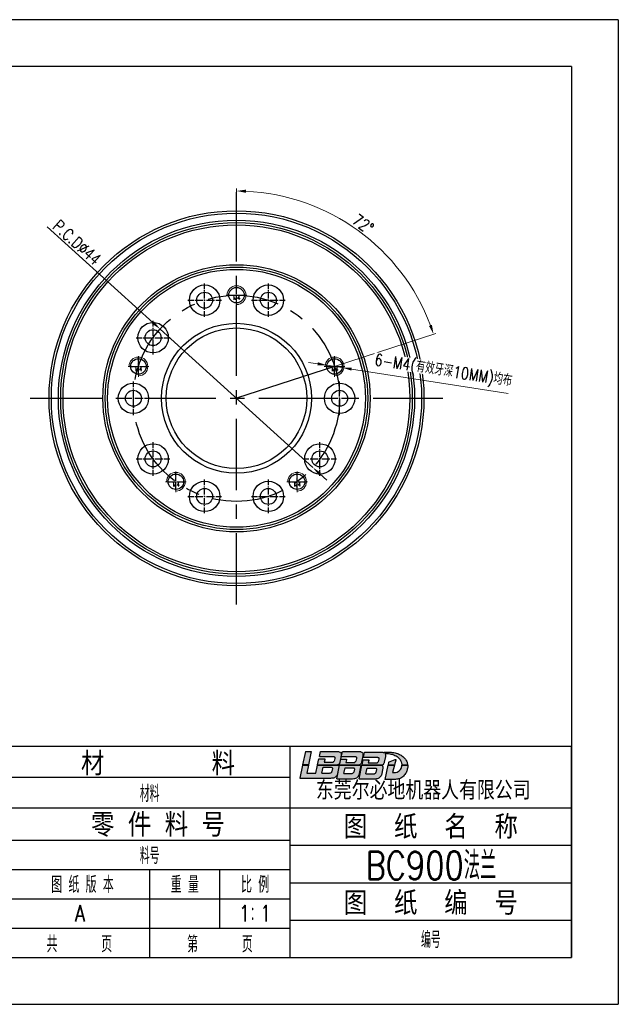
# Model space of a CAD drawing. Header units: millimetres. Extents: x 4513 to 4810, y 1507 to 1717.
# Tile 2 of 2: x 4682 to 4810, y 1507 to 1717. Entities that reach past the tile are written whole.
import ezdxf
from ezdxf.enums import TextEntityAlignment as Align

# ---------------------------------------------------------------- set-up
doc = ezdxf.new("R2010")
doc.units = ezdxf.units.MM
doc.linetypes.add('CENTER', pattern=[0.6, 0.375, -0.075, 0.075, -0.075])
for name, color, linetype in [('1轮廓实线层', 7, 'Continuous'), ('2细线层', 4, 'Continuous'), ('5剖面线层', 2, 'Continuous'), ('6文字层', 3, 'Continuous'), ('图框层', 7, 'Continuous')]:
    doc.layers.add(name, color=color, linetype=linetype)
doc.layers.add('dim', color=84, linetype='Continuous', lineweight=9)
doc.layers.add('screw', color=33, linetype='Continuous', lineweight=13)
doc.styles.add('PC_TEXTSTYLE', font='isocp.shx', dxfattribs={"width": 0.8, "bigfont": 'hzfs.shx'})
doc.styles.add('TH_GBDIM', font='romans.shx', dxfattribs={"width": 0.8, "bigfont": 'gbcbig.shx'})
doc.styles.add('TXT', font='txt.shx', dxfattribs={"bigfont": 'chineset.shx'})
doc.dimstyles.new('TH_GBDIM', dxfattribs={"dimtxt": 3.5, "dimasz": 2.5, "dimexe": 2, "dimexo": 0, "dimgap": 1.5, "dimtad": 1, "dimdsep": 46, "dimtxsty": 'TH_GBDIM', "dimcen": 2.5, "dimclrd": 130, "dimclre": 130, "dimclrt": 3, "dimadec": 0, "dimazin": 2, "dimtfac": 0.714286, "dimtmove": 0, "dimatfit": 3, "dimfxl": 1, "dimtfill": 1, "dimtzin": 0, "dimlwd": -1, "dimlwe": -1, "dimarcsym": 0})

# ---------------------------------------------------------------- blocks, each defined once
blk = doc.blocks.new('A4-2')
at = {"layer": '5剖面线层', "true_color": 0x74d10a}
h = blk.add_hatch(color=72, dxfattribs=at)
h.dxf.hatch_style = 1
h.paths.add_polyline_path([(-55.51, 43.92), (-56.76, 43.92), (-57.36, 41.07), (-56.11, 41.07)])
edge = h.paths.add_edge_path()
edge.add_line((-57.96, 38.24), (-51.35, 38.24))
edge.add_spline(control_points=[(-51.35, 38.24), (-51.21, 38.26), (-50.93, 38.29), (-50.52, 38.36), (-50.24, 38.57), (-50.07, 38.76), (-50.02, 38.86)], knot_values=[0, 0, 0, 0, 3.612385, 7.048837, 10.255516, 12.349536, 12.349536, 12.349536, 12.349536], degree=3, periodic=0)
edge.add_line((-50.02, 38.86), (-49.64, 40.63))
edge.add_spline(control_points=[(-49.64, 40.63), (-49.64, 40.72), (-49.66, 40.81), (-49.66, 40.88), (-49.71, 40.94), (-49.73, 40.97)], knot_values=[0, 0, 0, 0, 0.476316, 1.44549, 2.246673, 2.246673, 2.246673, 2.246673], degree=3, periodic=0)
edge.add_line((-49.73, 40.97), (-54.18, 40.97))
edge.add_line((-54.18, 40.97), (-54.52, 39.3))
edge.add_line((-54.52, 39.3), (-56.49, 39.3))
edge.add_line((-56.49, 39.3), (-56.13, 40.97))
edge.add_line((-56.13, 40.97), (-57.38, 40.97))
edge.add_line((-57.38, 40.97), (-57.96, 38.24))
edge = h.paths.add_edge_path(flags=16)
edge.add_line((-52.99, 40.56), (-51.24, 40.56))
edge.add_spline(control_points=[(-51.24, 40.56), (-51.18, 40.54), (-51.08, 40.52), (-50.98, 40.39), (-50.97, 40.3), (-50.97, 40.26)], knot_values=[0, 0, 0, 0, 0.16594, 0.313706, 0.444871, 0.444871, 0.444871, 0.444871], degree=3, periodic=0)
edge.add_line((-50.97, 40.26), (-51.12, 39.64))
edge.add_spline(control_points=[(-51.12, 39.64), (-51.14, 39.57), (-51.2, 39.41), (-51.47, 39.34), (-51.65, 39.33), (-51.74, 39.32)], knot_values=[0, 0, 0, 0, 0.21656, 0.475605, 0.757612, 0.757612, 0.757612, 0.757612], degree=3, periodic=0)
edge.add_line((-51.74, 39.32), (-53.24, 39.32))
edge.add_line((-53.24, 39.32), (-52.99, 40.56))
edge = h.paths.add_edge_path()
edge.add_line((-53.9, 42.33), (-54.16, 41.07))
edge.add_line((-54.16, 41.07), (-49.89, 41.07))
edge.add_spline(control_points=[(-49.89, 41.07), (-49.86, 41.08), (-49.75, 41.1), (-49.64, 41.24), (-49.47, 41.38), (-49.45, 41.54), (-49.43, 41.62)], knot_values=[0, 0, 0, 0, 0.113541, 0.309529, 0.508983, 0.759853, 0.759853, 0.759853, 0.759853], degree=3, periodic=0)
edge.add_line((-49.43, 41.62), (-49.14, 42.98))
edge.add_spline(control_points=[(-49.14, 42.98), (-49.14, 43.07), (-49.13, 43.22), (-49.1, 43.46), (-49.2, 43.68), (-49.43, 43.82), (-49.67, 43.9), (-49.84, 43.93), (-49.92, 43.94)], knot_values=[0, 0, 0, 0, 0.270359, 0.459904, 0.691329, 0.959666, 1.234022, 1.467228, 1.467228, 1.467228, 1.467228], degree=3, periodic=0)
edge.add_line((-49.92, 43.94), (-53.56, 43.94))
edge.add_line((-53.56, 43.94), (-53.79, 42.84))
edge.add_line((-53.79, 42.84), (-50.84, 42.84))
edge.add_spline(control_points=[(-50.84, 42.84), (-50.8, 42.84), (-50.73, 42.83), (-50.63, 42.81), (-50.56, 42.77), (-50.49, 42.71), (-50.49, 42.63), (-50.49, 42.55), (-50.5, 42.49), (-50.5, 42.45)], knot_values=[0, 0, 0, 0, 0.109145, 0.202524, 0.297211, 0.376281, 0.445665, 0.519978, 0.62999, 0.62999, 0.62999, 0.62999], degree=3, periodic=0)
edge.add_line((-50.5, 42.47), (-50.66, 41.88))
edge.add_spline(control_points=[(-50.66, 41.88), (-50.68, 41.85), (-50.7, 41.79), (-50.77, 41.71), (-50.85, 41.66), (-50.92, 41.64), (-50.94, 41.63)], knot_values=[0, 0, 0, 0, 0.11249, 0.188578, 0.308405, 0.395813, 0.395813, 0.395813, 0.395813], degree=3, periodic=0)
edge.add_line((-50.94, 41.63), (-52.74, 41.63))
edge.add_line((-52.74, 41.63), (-52.62, 42.14))
edge.add_line((-52.62, 42.14), (-52.62, 42.33))
edge.add_line((-52.62, 42.33), (-53.9, 42.33))
edge = h.paths.add_edge_path()
edge.add_spline(control_points=[(-46.19, 42.84), (-46.15, 42.84), (-46.09, 42.83), (-45.99, 42.81), (-45.91, 42.77), (-45.85, 42.71), (-45.83, 42.62), (-45.85, 42.54), (-45.85, 42.48), (-45.86, 42.45)], knot_values=[0, 0, 0, 0, 0.109145, 0.202524, 0.297211, 0.376281, 0.459032, 0.54598, 0.631468, 0.631468, 0.631468, 0.631468], degree=3, periodic=0)
edge.add_line((-45.86, 42.45), (-46.02, 41.88))
edge.add_spline(control_points=[(-46.02, 41.88), (-46.03, 41.84), (-46.07, 41.74), (-46.17, 41.63), (-46.26, 41.6), (-46.3, 41.59)], knot_values=[0, 0, 0, 0, 0.133532, 0.314052, 0.429449, 0.429449, 0.429449, 0.429449], degree=3, periodic=0)
edge.add_line((-46.3, 41.59), (-48.11, 41.59))
edge.add_line((-48.11, 41.59), (-47.98, 42.14))
edge.add_line((-47.98, 42.14), (-47.98, 42.27))
edge.add_line((-47.98, 42.27), (-49.23, 42.27))
edge.add_line((-49.23, 42.27), (-49.48, 41.07))
edge.add_line((-49.48, 41.07), (-45.25, 41.07))
edge.add_spline(control_points=[(-45.25, 41.07), (-45.21, 41.08), (-45.11, 41.1), (-44.99, 41.24), (-44.83, 41.38), (-44.8, 41.54), (-44.79, 41.62)], knot_values=[0, 0, 0, 0, 0.113541, 0.309529, 0.508983, 0.759853, 0.759853, 0.759853, 0.759853], degree=3, periodic=0)
edge.add_line((-44.79, 41.62), (-44.5, 42.98))
edge.add_spline(control_points=[(-44.5, 42.98), (-44.49, 43.07), (-44.48, 43.22), (-44.46, 43.46), (-44.55, 43.68), (-44.78, 43.82), (-45.03, 43.9), (-45.2, 43.93), (-45.27, 43.94)], knot_values=[0, 0, 0, 0, 0.270359, 0.459904, 0.691329, 0.959666, 1.234022, 1.467228, 1.467228, 1.467228, 1.467228], degree=3, periodic=0)
edge.add_line((-45.27, 43.94), (-48.88, 43.94))
edge.add_line((-48.88, 43.94), (-49.11, 42.84))
edge.add_line((-49.11, 42.84), (-46.19, 42.84))
edge = h.paths.add_edge_path()
edge.add_spline(control_points=[(-45, 40.63), (-45, 40.72), (-45.02, 40.81), (-45.05, 40.86), (-45.08, 40.92), (-45.13, 40.97)], knot_values=[0.110312, 0.110312, 0.110312, 0.110312, 0.586629, 1.555802, 2.246673, 2.246673, 2.246673, 2.246673], degree=3, periodic=0)
edge.add_line((-45.13, 40.97), (-49.5, 40.97))
edge.add_line((-49.5, 40.97), (-50.09, 38.12))
edge.add_line((-50.09, 38.12), (-46.75, 38.12))
edge.add_spline(control_points=[(-46.75, 38.12), (-46.49, 38.12), (-46.23, 38.14), (-45.75, 38.29), (-45.55, 38.5), (-45.43, 38.76), (-45.37, 38.86)], knot_values=[0, 0, 0, 0, 3.612385, 7.048837, 10.255516, 12.349536, 12.349536, 12.349536, 12.349536], degree=3, periodic=0)
edge.add_line((-45.37, 38.86), (-45, 40.63))
edge = h.paths.add_edge_path(flags=16)
edge.add_spline(control_points=[(-46.45, 39.54), (-46.48, 39.46), (-46.53, 39.31), (-46.8, 39.24), (-46.98, 39.23), (-47.07, 39.22)], knot_values=[0, 0, 0, 0, 0.21656, 0.475605, 0.757612, 0.757612, 0.757612, 0.757612], degree=3, periodic=0)
edge.add_line((-47.07, 39.22), (-48.58, 39.22))
edge.add_line((-48.58, 39.22), (-48.32, 40.45))
edge.add_line((-48.32, 40.45), (-46.57, 40.45))
edge.add_spline(control_points=[(-46.57, 40.45), (-46.52, 40.44), (-46.41, 40.42), (-46.32, 40.29), (-46.31, 40.2), (-46.3, 40.16)], knot_values=[0, 0, 0, 0, 0.16594, 0.313706, 0.444871, 0.444871, 0.444871, 0.444871], degree=3, periodic=0)
edge.add_line((-46.3, 40.16), (-46.45, 39.54))
edge = h.paths.add_edge_path()
edge.add_spline(control_points=[(-40.24, 40.36), (-40.26, 40.68), (-40.29, 40.78), (-40.31, 40.84), (-40.36, 40.92), (-40.42, 40.97)], knot_values=[0.157558, 0.157558, 0.157558, 0.157558, 0.633874, 1.603048, 2.246673, 2.246673, 2.246673, 2.246673], degree=3, periodic=0)
edge.add_line((-40.42, 40.97), (-44.71, 40.97))
edge.add_line((-44.71, 40.97), (-45.31, 38.11))
edge.add_line((-45.31, 38.11), (-41.89, 38.11))
edge.add_spline(control_points=[(-41.89, 38.11), (-41.61, 38.13), (-41.38, 38.15), (-41, 38.3), (-40.74, 38.53), (-40.61, 38.76), (-40.56, 38.86)], knot_values=[0, 0, 0, 0, 3.612385, 7.048837, 10.255516, 12.349536, 12.349536, 12.349536, 12.349536], degree=3, periodic=0)
edge.add_line((-40.56, 38.86), (-40.24, 40.36))
edge = h.paths.add_edge_path(flags=16)
edge.add_spline(control_points=[(-41.84, 40.39), (-41.79, 40.38), (-41.68, 40.36), (-41.59, 40.23), (-41.58, 40.14), (-41.57, 40.09)], knot_values=[0, 0, 0, 0, 0.16594, 0.313706, 0.444871, 0.444871, 0.444871, 0.444871], degree=3, periodic=0)
edge.add_line((-41.57, 40.09), (-41.72, 39.47))
edge.add_spline(control_points=[(-41.72, 39.47), (-41.75, 39.4), (-41.8, 39.24), (-42.07, 39.17), (-42.25, 39.16), (-42.34, 39.16)], knot_values=[0, 0, 0, 0, 0.21656, 0.475605, 0.757612, 0.757612, 0.757612, 0.757612], degree=3, periodic=0)
edge.add_line((-42.34, 39.16), (-43.85, 39.16))
edge.add_line((-43.85, 39.16), (-43.59, 40.39))
edge.add_line((-43.59, 40.39), (-41.84, 40.39))
edge = h.paths.add_edge_path()
edge.add_spline(control_points=[(-39.7, 42.87), (-39.7, 43.09), (-39.71, 43.23), (-39.71, 43.35), (-39.74, 43.46), (-39.82, 43.53)], knot_values=[7.678202, 7.678202, 7.678202, 7.678202, 9.952853, 11.547588, 12.34447, 12.34447, 12.34447, 12.34447], degree=3, periodic=0)
edge.add_spline(control_points=[(-39.82, 43.53), (-39.82, 43.54), (-39.83, 43.54), (-39.84, 43.55)], knot_values=[7.617953, 7.617953, 7.617953, 7.617953, 7.678202, 7.678202, 7.678202, 7.678202], degree=3, periodic=0)
edge.add_spline(control_points=[(-39.84, 43.55), (-39.78, 43.54), (-39.73, 43.54), (-39.68, 43.53), (-39.55, 43.52), (-39.24, 43.49), (-38.65, 43.41), (-37.84, 43.2), (-37, 42.76), (-36.46, 42.09), (-36.25, 41.52), (-36.2, 41.2), (-36.18, 41.07)], knot_values=[-1.32384, -1.32384, -1.32384, -1.32384, 0, 0, 0, 3.216058, 7.844717, 15.059695, 24.312441, 31.237241, 36.149525, 39.453796, 39.453796, 39.453796, 39.453796], degree=3, periodic=0)
edge.add_line((-36.18, 41.07), (-34.96, 41.07))
edge.add_spline(control_points=[(-34.96, 41.07), (-34.96, 41.12), (-34.97, 41.24), (-35.05, 41.49), (-35.17, 41.91), (-35.55, 42.47), (-36.13, 43.02), (-36.94, 43.45), (-37.78, 43.69), (-38.37, 43.75), (-38.63, 43.77)], knot_values=[0, 0, 0, 0, 1.151049, 3.120639, 6.514086, 12.344374, 19.743132, 26.621777, 35.257202, 41.640066, 41.640066, 41.640066, 41.640066], degree=3, periodic=0)
edge.add_spline(control_points=[(-38.63, 43.77), (-39.03, 43.77), (-39.43, 43.77), (-39.83, 43.77)], knot_values=[0.439363, 0.439363, 0.439363, 0.439363, 10.5731, 10.5731, 10.5731, 10.5731], degree=3, periodic=0)
edge.add_spline(control_points=[(-39.83, 43.77), (-39.89, 43.76), (-39.98, 43.74), (-40.07, 43.72), (-40.1, 43.71)], knot_values=[0, 0, 0, 0, 1.463686, 2.290752, 2.290752, 2.290752, 2.290752], degree=3, periodic=0)
edge.add_spline(control_points=[(-40.1, 43.71), (-40.15, 43.73), (-40.28, 43.77), (-40.41, 43.79), (-40.48, 43.8)], knot_values=[0, 0, 0, 0, 1.372752, 3.334825, 3.334825, 3.334825, 3.334825], degree=3, periodic=0)
edge.add_line((-40.48, 43.8), (-44.13, 43.8))
edge.add_line((-44.13, 43.8), (-44.36, 42.69))
edge.add_line((-44.36, 42.69), (-41.44, 42.69))
edge.add_spline(control_points=[(-41.44, 42.69), (-41.4, 42.69), (-41.34, 42.68), (-41.24, 42.66), (-41.16, 42.62), (-41.1, 42.55), (-41.08, 42.47), (-41.1, 42.39), (-41.1, 42.33), (-41.11, 42.3)], knot_values=[0, 0, 0, 0, 0.109145, 0.202524, 0.297211, 0.376281, 0.459032, 0.54598, 0.631468, 0.631468, 0.631468, 0.631468], degree=3, periodic=0)
edge.add_line((-41.11, 42.3), (-41.27, 41.73))
edge.add_spline(control_points=[(-41.27, 41.73), (-41.28, 41.7), (-41.3, 41.64), (-41.37, 41.56), (-41.45, 41.51), (-41.52, 41.49), (-41.55, 41.48)], knot_values=[0, 0, 0, 0, 0.11249, 0.188578, 0.308405, 0.395813, 0.395813, 0.395813, 0.395813], degree=3, periodic=0)
edge.add_line((-41.54, 41.48), (-43.35, 41.48))
edge.add_line((-43.35, 41.48), (-43.23, 41.99))
edge.add_line((-43.23, 41.99), (-43.23, 42.17))
edge.add_line((-43.23, 42.17), (-44.46, 42.17))
edge.add_line((-44.46, 42.17), (-44.69, 41.07))
edge.add_line((-44.69, 41.07), (-40.26, 41.07))
edge.add_spline(control_points=[(-40.26, 41.07), (-40.24, 41.08), (-40.17, 41.11), (-40.11, 41.24), (-40.02, 41.4), (-39.99, 41.54), (-39.97, 41.62)], knot_values=[0, 0, 0, 0, 0.063812, 0.219898, 0.386717, 0.637587, 0.637587, 0.637587, 0.637587], degree=3, periodic=0)
edge.add_line((-39.97, 41.62), (-39.7, 42.87))
h.paths.add_polyline_path([(-37.48, 42.1), (-37.48, 42.22), (-37.6, 42.22), (-39.01, 41.64), (-39.13, 41.07), (-37.75, 41.07)], flags=17)
edge = h.paths.add_edge_path()
edge.add_spline(control_points=[(-39.83, 37.96), (-39.59, 37.95), (-38.96, 37.93), (-38.04, 37.9), (-37.13, 37.99), (-36.29, 38.2), (-35.68, 38.82), (-35.15, 39.54), (-35.03, 40.19), (-34.89, 40.62), (-34.91, 40.82), (-34.92, 40.93), (-34.93, 40.97)], knot_values=[0, 0, 0, 0, 5.994431, 15.888509, 23.126915, 29.243366, 37.241208, 44.362079, 51.473113, 53.800224, 55.481839, 56.538024, 56.538024, 56.538024, 56.538024], degree=3, periodic=0)
edge.add_line((-34.93, 40.97), (-36.17, 40.97))
edge.add_spline(control_points=[(-36.17, 40.97), (-36.17, 40.96), (-36.18, 40.89), (-36.2, 40.71), (-36.3, 40.44), (-36.45, 40.08), (-36.77, 39.76), (-37.23, 39.49), (-37.74, 39.4), (-38.07, 39.43), (-38.18, 39.43)], knot_values=[0, 0, 0, 0, 0.200319, 1.755522, 4.491279, 7.649925, 11.354755, 15.71284, 21.005618, 23.994098, 23.994098, 23.994098, 23.994098], degree=3, periodic=0)
edge.add_line((-38.18, 39.43), (-37.78, 40.97))
edge.add_line((-37.78, 40.97), (-39.16, 40.97))
edge.add_line((-39.16, 40.97), (-39.83, 37.96))
for p, q in [((-56.76, 43.92), (-57.36, 41.07)), ((-56.76, 43.92), (-55.51, 43.92)), ((-55.51, 43.92), (-56.11, 41.07)), ((-54.16, 41.07), (-53.9, 42.33)), ((-53.9, 42.33), (-53.9, 42.33)), ((-53.9, 42.33), (-52.62, 42.33)), ((-53.79, 42.84), (-53.56, 43.94)), ((-53.79, 42.84), (-50.84, 42.84)), ((-53.56, 43.94), (-49.92, 43.94)), ((-52.62, 42.14), (-52.74, 41.63)), ((-52.62, 42.33), (-52.62, 42.14)), ((-50.5, 42.45), (-50.66, 41.88)), ((-49.48, 41.07), (-49.23, 42.27)), ((-49.14, 42.98), (-49.43, 41.62)), ((-49.25, 42.33), (-49.25, 42.33)), ((-49.23, 42.27), (-47.98, 42.27)), ((-49.11, 42.84), (-48.88, 43.94)), ((-49.11, 42.84), (-46.19, 42.84)), ((-48.88, 43.94), (-45.27, 43.94)), ((-47.98, 42.14), (-48.11, 41.59)), ((-47.98, 42.27), (-47.98, 42.14)), ((-45.86, 42.45), (-46.02, 41.88)), ((-44.5, 42.98), (-44.79, 41.62)), ((-44.69, 41.07), (-44.46, 42.17)), ((-44.46, 42.17), (-43.23, 42.17)), ((-44.36, 42.69), (-44.13, 43.8)), ((-44.36, 42.69), (-41.44, 42.69)), ((-44.13, 43.8), (-40.48, 43.8)), ((-43.23, 42.17), (-43.23, 41.99)), ((-41.11, 42.3), (-41.27, 41.73)), ((-39.7, 42.87), (-39.97, 41.62)), ((-39.01, 41.64), (-37.6, 42.22)), ((-37.48, 42.1), (-37.75, 41.07)), ((-37.6, 42.22), (-37.48, 42.22)), ((-37.48, 42.22), (-37.48, 42.1)), ((-57.38, 40.97), (-57.96, 38.24)), ((-57.38, 40.97), (-56.13, 40.97)), ((-56.11, 41.07), (-57.36, 41.07)), ((-56.13, 40.97), (-56.49, 39.3)), ((-54.52, 39.3), (-54.18, 40.97)), ((-54.18, 40.97), (-49.73, 40.97)), ((-54.16, 41.07), (-49.89, 41.07)), ((-53.24, 39.32), (-52.99, 40.56)), ((-52.99, 40.56), (-51.24, 40.56)), ((-52.74, 41.63), (-50.94, 41.63)), ((-50.97, 40.26), (-51.12, 39.64)), ((-50.09, 38.12), (-49.5, 40.97)), ((-49.64, 40.63), (-50.02, 38.86)), ((-49.5, 40.97), (-45.13, 40.97)), ((-49.48, 41.07), (-45.25, 41.07)), ((-48.58, 39.22), (-48.32, 40.45)), ((-48.32, 40.45), (-46.57, 40.45)), ((-48.11, 41.59), (-46.3, 41.59)), ((-46.3, 40.16), (-46.45, 39.54)), ((-45, 40.63), (-45.37, 38.86)), ((-45.31, 38.11), (-44.71, 40.97)), ((-44.71, 40.97), (-40.42, 40.97)), ((-44.69, 41.07), (-40.26, 41.07)), ((-43.85, 39.16), (-43.59, 40.39)), ((-43.59, 40.39), (-41.84, 40.39)), ((-43.23, 41.99), (-43.35, 41.48)), ((-43.35, 41.48), (-41.55, 41.48)), ((-41.57, 40.09), (-41.72, 39.47)), ((-40.24, 40.36), (-40.56, 38.86)), ((-39.16, 40.97), (-39.83, 37.96)), ((-39.16, 40.97), (-37.78, 40.97)), ((-39.01, 41.64), (-39.13, 41.07)), ((-39.13, 41.07), (-37.75, 41.07)), ((-37.78, 40.97), (-38.18, 39.43)), ((-36.18, 41.07), (-34.96, 41.07)), ((-36.17, 40.97), (-34.93, 40.97)), ((-57.96, 38.24), (-51.35, 38.24)), ((-56.49, 39.3), (-54.52, 39.3)), ((-53.24, 39.32), (-51.74, 39.32)), ((-50.09, 38.12), (-46.75, 38.12)), ((-48.58, 39.22), (-47.07, 39.22)), ((-45.31, 38.11), (-41.89, 38.11)), ((-43.85, 39.16), (-42.34, 39.16))]:
    blk.add_line(p, q)
for points in [[(-50.84, 42.84), (-50.73, 42.83), (-50.64, 42.81), (-50.55, 42.76), (-50.5, 42.7), (-50.49, 42.63), (-50.49, 42.56), (-50.5, 42.45)], [(-49.92, 43.94), (-49.69, 43.9), (-49.43, 43.81), (-49.21, 43.65), (-49.12, 43.44), (-49.12, 43.25), (-49.14, 42.98)], [(-46.19, 42.84), (-46.08, 42.83), (-45.99, 42.81), (-45.91, 42.76), (-45.86, 42.7), (-45.84, 42.62), (-45.85, 42.54), (-45.86, 42.45)], [(-45.27, 43.94), (-45.04, 43.9), (-44.78, 43.81), (-44.56, 43.65), (-44.47, 43.44), (-44.48, 43.25), (-44.5, 42.98)], [(-41.44, 42.69), (-41.33, 42.68), (-41.24, 42.66), (-41.16, 42.61), (-41.11, 42.55), (-41.09, 42.47), (-41.1, 42.38), (-41.11, 42.3)], [(-51.24, 40.56), (-51.08, 40.5), (-50.99, 40.38), (-50.97, 40.26)], [(-50.94, 41.63), (-50.86, 41.66), (-50.76, 41.73), (-50.71, 41.78), (-50.66, 41.88)], [(-49.43, 41.62), (-49.5, 41.38), (-49.64, 41.23), (-49.78, 41.1), (-49.89, 41.07)], [(-46.57, 40.45), (-46.42, 40.4), (-46.33, 40.28), (-46.3, 40.16)], [(-46.3, 41.59), (-46.19, 41.63), (-46.07, 41.76), (-46.02, 41.88)], [(-44.79, 41.62), (-44.86, 41.38), (-44.99, 41.23), (-45.14, 41.1), (-45.25, 41.07)], [(-41.84, 40.39), (-41.69, 40.34), (-41.6, 40.22), (-41.57, 40.09)], [(-41.55, 41.48), (-41.47, 41.51), (-41.36, 41.58), (-41.31, 41.63), (-41.27, 41.73)], [(-39.97, 41.62), (-40.04, 41.38), (-40.12, 41.23), (-40.2, 41.1), (-40.26, 41.07)], [(-51.74, 39.32), (-51.46, 39.35), (-51.22, 39.45), (-51.12, 39.64)], [(-47.07, 39.22), (-46.79, 39.25), (-46.55, 39.34), (-46.45, 39.54)], [(-42.34, 39.16), (-42.06, 39.18), (-41.82, 39.28), (-41.72, 39.47)]]:
    blk.add_spline(points, degree=3)
for points, knots in [([(-40.48, 43.8), (-40.41, 43.79), (-40.28, 43.77), (-40.15, 43.73), (-40.1, 43.71)], [0, 0, 0, 0, 1.962073, 3.334825, 3.334825, 3.334825, 3.334825]), ([(-40.1, 43.71), (-40.07, 43.72), (-39.98, 43.74), (-39.89, 43.76), (-39.83, 43.77)], [0, 0, 0, 0, 0.827065, 2.290752, 2.290752, 2.290752, 2.290752]), ([(-39.84, 43.55), (-39.83, 43.54), (-39.82, 43.54), (-39.82, 43.53), (-39.74, 43.46), (-39.71, 43.35), (-39.71, 43.23), (-39.7, 43.09), (-39.7, 42.87)], [7.617953, 7.617953, 7.617953, 7.617953, 7.678202, 7.678202, 7.678202, 8.475084, 10.069819, 12.34447, 12.34447, 12.34447, 12.34447]), ([(-39.84, 43.55), (-39.78, 43.54), (-39.73, 43.54), (-39.68, 43.53), (-39.55, 43.52), (-39.24, 43.49), (-38.65, 43.41), (-37.84, 43.2), (-37, 42.76), (-36.46, 42.09), (-36.25, 41.52), (-36.2, 41.2), (-36.18, 41.07)], [-1.32384, -1.32384, -1.32384, -1.32384, 0, 0, 0, 3.216058, 7.844717, 15.059695, 24.312441, 31.237241, 36.149525, 39.453796, 39.453796, 39.453796, 39.453796]), ([(-38.63, 43.77), (-38.37, 43.75), (-37.78, 43.69), (-36.94, 43.45), (-36.13, 43.02), (-35.55, 42.47), (-35.17, 41.91), (-35.05, 41.49), (-34.97, 41.24), (-34.96, 41.12), (-34.96, 41.07)], [0, 0, 0, 0, 6.382864, 15.018289, 21.896934, 29.295692, 35.12598, 38.519427, 40.489017, 41.640066, 41.640066, 41.640066, 41.640066]), ([(-49.73, 40.97), (-49.71, 40.94), (-49.66, 40.88), (-49.66, 40.81), (-49.64, 40.72), (-49.64, 40.63)], [0, 0, 0, 0, 0.801183, 1.770357, 2.246673, 2.246673, 2.246673, 2.246673]), ([(-45.13, 40.97), (-45.08, 40.92), (-45.05, 40.86), (-45.02, 40.81), (-45, 40.72), (-45, 40.63)], [0.110312, 0.110312, 0.110312, 0.110312, 0.801183, 1.770357, 2.246673, 2.246673, 2.246673, 2.246673]), ([(-40.42, 40.97), (-40.36, 40.92), (-40.31, 40.84), (-40.29, 40.78), (-40.26, 40.68), (-40.24, 40.36)], [0.157558, 0.157558, 0.157558, 0.157558, 0.801183, 1.770357, 2.246673, 2.246673, 2.246673, 2.246673]), ([(-34.93, 40.97), (-34.92, 40.93), (-34.91, 40.82), (-34.89, 40.62), (-35.03, 40.19), (-35.15, 39.54), (-35.68, 38.82), (-36.29, 38.2), (-37.13, 37.99), (-38.04, 37.9), (-38.96, 37.93), (-39.59, 37.95), (-39.83, 37.96)], [0, 0, 0, 0, 1.056185, 2.7378, 5.064911, 12.175945, 19.296816, 27.294658, 33.411109, 40.649515, 50.543593, 56.538024, 56.538024, 56.538024, 56.538024]), ([(-38.18, 39.43), (-38.07, 39.43), (-37.74, 39.4), (-37.23, 39.49), (-36.77, 39.76), (-36.45, 40.08), (-36.3, 40.44), (-36.2, 40.71), (-36.18, 40.89), (-36.17, 40.96), (-36.17, 40.97)], [0, 0, 0, 0, 2.988479, 8.281258, 12.639343, 16.344172, 19.502819, 22.238575, 23.793778, 23.994098, 23.994098, 23.994098, 23.994098]), ([(-51.35, 38.24), (-51.21, 38.26), (-50.93, 38.29), (-50.52, 38.36), (-50.24, 38.57), (-50.07, 38.76), (-50.02, 38.86)], [0, 0, 0, 0, 3.612385, 7.048837, 10.255516, 12.349536, 12.349536, 12.349536, 12.349536]), ([(-46.75, 38.12), (-46.49, 38.12), (-46.23, 38.14), (-45.75, 38.29), (-45.55, 38.5), (-45.43, 38.76), (-45.37, 38.86)], [0, 0, 0, 0, 3.612385, 7.048837, 10.255516, 12.349536, 12.349536, 12.349536, 12.349536]), ([(-41.89, 38.11), (-41.61, 38.13), (-41.38, 38.15), (-41, 38.3), (-40.74, 38.53), (-40.61, 38.76), (-40.56, 38.86)], [0, 0, 0, 0, 3.612385, 7.048837, 10.255516, 12.349536, 12.349536, 12.349536, 12.349536])]:
    blk.add_open_spline(points, degree=3, knots=knots)
for points in [[(-39.83, 43.77), (-39.43, 43.77), (-39.03, 43.77), (-38.63, 43.77)], [(-49.65, 40.6), (-49.65, 40.6), (-49.65, 40.6), (-49.65, 40.6)], [(-45, 40.6), (-45, 40.6), (-45, 40.6), (-45, 40.6)]]:
    blk.add_open_spline(points, degree=3)
at = {"layer": '1轮廓实线层'}
for p, q in [((0, 45), (-180, 45)), ((-60, 38.4), (-120, 38.4)), ((-60, 31.8), (-120, 31.8)), ((-60, 31.92), (0, 31.92)), ((-120, 25), (-60, 25)), ((-60, 23.92), (0, 23.92)), ((-120, 18.75), (-60, 18.75)), ((-90, 0), (-90, 18.75)), ((-75, 6.26), (-75, 18.75)), ((-60, 15.92), (0, 15.92)), ((-120, 12.5), (-60, 12.5)), ((-60, 7.92), (0, 7.92)), ((-120, 6.26), (-60, 6.26)), ((-180, 0), (0, 0))]:
    blk.add_line(p, q, dxfattribs=at)
at = {"layer": '1轮廓实线层', "color": 7}
blk.add_line((-60, 0), (-60, 45), dxfattribs=at)
at = {"layer": '2细线层'}
for p, q in [((10, 200), (-287, 200)), ((10, 200), (10, -10)), ((-287, -10), (10, -10))]:
    blk.add_line(p, q, dxfattribs=at)
at = {"layer": '图框层'}
for p, q in [((0, 190), (-277, 190)), ((0, 190), (0, 0)), ((0, 0), (0, 45)), ((-277, 0), (0, 0))]:
    blk.add_line(p, q, dxfattribs=at)
at = {"layer": '6文字层', "style": 'PC_TEXTSTYLE'}
for s, p in [(' 材        料', (-89.65, 41.58)), (' 零 件 料 号', (-89.65, 28.49)), ('图  纸  名  称', (-30, 28.07)), ('图  纸  编  号', (-30, 11.84))]:
    blk.add_text(s, height=5, dxfattribs=at).set_placement(p, align=Align.MIDDLE)
at = {"layer": '6文字层', "style": 'PC_TEXTSTYLE', "width": 0.667}
for s, p in [(' 图 纸 版 本', (-105, 15.7)), (' 重 量 ', (-82.5, 15.7)), (' 比 例 ', (-67.5, 15.7)), ('共       页', (-105, 3)), ('第       页', (-75, 3))]:
    blk.add_text(s, height=3.5, dxfattribs=at).set_placement(p, align=Align.MIDDLE)
at = {"layer": '6文字层', "insert": (-54.54, 37.52), "char_height": 3.5, "attachment_point": 1, "style": 'PC_TEXTSTYLE'}
blk.add_mtext_dynamic_manual_height_columns('{\\fSimHei|b0|i0|c134|p49;东莞尔必地机器人有限公司}', width=147.7089, gutter_width=25, heights=[0], dxfattribs=at)
at = {"layer": '6文字层', "style": 'TH_GBDIM', "width": 0.8, "flags": 8}
for tag, height, p in [('材料', 3.5, (-90, 35.1)), ('设计', 3.5, (-160.16, 21.88)), ('AAA-A-AA', 2, (-128.37, 21.88)), ('料号', 3.5, (-90, 21.88)), ('名称', 3.5, (-30, 19.92)), ('A', 3.5, (-104.83, 9.38)), ('1：1', 3.5, (-67.5, 9.38)), ('编号', 3.5, (-30, 3.96))]:
    blk.add_attdef(tag, text='', height=height, dxfattribs=at).set_placement(p, align=Align.MIDDLE)
blk = doc.blocks.new('*D10')
at = {"layer": 'Defpoints', "color": 0, "transparency": 16777216}
for p in [(4712.03, 1651.44), (4744.63, 1621.9)]:
    blk.add_point(p, dxfattribs=at)
at = {"layer": 'dim', "color": 130, "transparency": 16777216}
for p, q in [((4687.94, 1673.27), (4710.54, 1652.79)), ((4744.63, 1621.9), (4712.03, 1651.44)), ((4746.11, 1620.56), (4747.6, 1619.21))]:
    blk.add_line(p, q, dxfattribs=at)
for points in [[(4710.77, 1653.03), (4710.32, 1652.54), (4712.03, 1651.44)], [(4746.34, 1620.8), (4745.89, 1620.31), (4744.63, 1621.9)]]:
    blk.add_solid(points, dxfattribs=at)
at = {"layer": 'dim', "color": 3, "transparency": 16777216, "insert": (4694.28, 1669.89), "char_height": 2.5, "attachment_point": 5, "rotation": 317.8192, "style": 'TH_GBDIM', "bg_fill": 3, "box_fill_scale": 1.1, "bg_fill_color": 256, "bg_fill_true_color": 13158600, "bg_fill_transparency": 0}
blk.add_mtext('P.C.D∅44', dxfattribs=at)
blk = doc.blocks.new('screw_m4_l')
at = {"layer": 'screw', "color": 1, "linetype": 'CENTER', "ltscale": 2.032}
for p, q in [((0, -2.2), (0, 2.2)), ((-2.2, 0), (2.2, 0))]:
    blk.add_line(p, q, dxfattribs=at)
at = {"layer": 'screw', "color": 33}
blk.add_circle((0, 0), 1.65, dxfattribs=at)
at = {"layer": 'screw', "color": 92}
blk.add_arc((0, 0), 2, 270, 180, dxfattribs=at)
at = {"layer": 'screw', "color": 6, "style": 'TXT'}
blk.add_text('M4', height=0.8, dxfattribs=at).set_placement((-0.68, -1))
blk = doc.blocks.new('*D12')
at = {"layer": 'Defpoints', "color": 0, "transparency": 16777216}
for p in [(4728.33, 1680.67), (4761.19, 1666.26), (4749.25, 1643.47), (4728.33, 1636.67), (4728.33, 1592.67)]:
    blk.add_point(p, dxfattribs=at)
at = {"layer": 'dim', "color": 130, "transparency": 16777216}
for p, q in [((4728.33, 1680.67), (4728.33, 1681.39)), ((4749.25, 1643.47), (4770.85, 1650.49))]:
    blk.add_line(p, q, dxfattribs=at)
blk.add_arc((4728.33, 1636.67), 44.21, 20.592, 87.408, dxfattribs=at)
for points in [[(4730.32, 1680.51), (4730.34, 1681.17), (4728.33, 1680.89)], [(4770.03, 1652.33), (4769.4, 1652.11), (4770.38, 1650.34)]]:
    blk.add_solid(points, dxfattribs=at)
at = {"layer": 'dim', "color": 3, "transparency": 16777216, "insert": (4755.34, 1673.86), "char_height": 2.5, "attachment_point": 5, "rotation": 324, "style": 'TH_GBDIM', "bg_fill": 3, "box_fill_scale": 1.1, "bg_fill_color": 256, "bg_fill_true_color": 13158600, "bg_fill_transparency": 0}
blk.add_mtext('72°', dxfattribs=at)
blk = doc.blocks.new('*D13')
at = {"layer": 'Defpoints', "color": 0, "transparency": 16777216}
for p in [(4747.62, 1643.73), (4750.88, 1643.22)]:
    blk.add_point(p, dxfattribs=at)
at = {"layer": 'dim', "color": 130, "transparency": 16777216}
for p, q in [((4745.65, 1644.03), (4743.67, 1644.34)), ((4747.62, 1643.73), (4750.88, 1643.22)), ((4786.3, 1637.69), (4752.86, 1642.91))]:
    blk.add_line(p, q, dxfattribs=at)
blk.add_solid([(4745.7, 1644.36), (4745.59, 1643.7), (4747.62, 1643.73)], dxfattribs=at)
at = {"layer": 'dim', "color": 3, "transparency": 16777216, "insert": (4772.43, 1642.29), "char_height": 2.5, "attachment_point": 5, "rotation": 351.1327, "style": 'TH_GBDIM', "bg_fill": 3, "box_fill_scale": 1.1, "bg_fill_color": 256, "bg_fill_true_color": 13158600, "bg_fill_transparency": 0}
blk.add_mtext('6-M4(有效牙深10MM)均布', dxfattribs=at)
at = {"layer": 'dim', "color": 130, "transparency": 16777216}
blk.add_solid([(4752.91, 1643.24), (4752.81, 1642.58), (4750.88, 1643.22)], dxfattribs=at)

msp = doc.modelspace()

# ---------------------------------------------------------------- linework, layer by layer
at = {"color": 1, "linetype": 'CENTER', "ltscale": 40.64}
for p, q in [((4728.328, 1592.672), (4728.328, 1680.672)), ((4684.328, 1636.672), (4772.328, 1636.672))]:
    msp.add_line(p, q, dxfattribs=at)
at = {"color": 1, "linetype": 'CENTER', "ltscale": 3.302}
for p, q in [((4721.53, 1654.021), (4721.53, 1661.171)), ((4735.127, 1654.021), (4735.127, 1661.171)), ((4717.955, 1657.596), (4725.105, 1657.596)), ((4731.552, 1657.596), (4738.702, 1657.596)), ((4710.53, 1646.029), (4710.53, 1653.179)), ((4706.955, 1649.604), (4714.105, 1649.604)), ((4706.328, 1633.097), (4706.328, 1640.247)), ((4750.328, 1633.097), (4750.328, 1640.247)), ((4702.753, 1636.672), (4709.903, 1636.672)), ((4746.753, 1636.672), (4753.903, 1636.672)), ((4710.53, 1620.166), (4710.53, 1627.316)), ((4746.127, 1620.166), (4746.127, 1627.316)), ((4706.955, 1623.741), (4714.105, 1623.741)), ((4742.552, 1623.741), (4749.702, 1623.741)), ((4721.53, 1612.174), (4721.53, 1619.324)), ((4735.127, 1612.174), (4735.127, 1619.324)), ((4717.955, 1615.749), (4725.105, 1615.749)), ((4731.552, 1615.749), (4738.702, 1615.749))]:
    msp.add_line(p, q, dxfattribs=at)
at = {"color": 1, "linetype": 'CENTER', "ltscale": 1.6764}
for p, q in [((4728.328, 1656.857), (4728.328, 1660.487)), ((4726.513, 1658.672), (4730.143, 1658.672)), ((4707.405, 1641.656), (4707.405, 1645.286)), ((4749.252, 1641.656), (4749.252, 1645.286)), ((4705.59, 1643.471), (4709.22, 1643.471)), ((4747.437, 1643.471), (4751.067, 1643.471)), ((4715.397, 1617.059), (4715.397, 1620.689)), ((4741.26, 1617.059), (4741.26, 1620.689)), ((4713.582, 1618.874), (4717.212, 1618.874)), ((4739.445, 1618.874), (4743.075, 1618.874))]:
    msp.add_line(p, q, dxfattribs=at)
at = {"color": 7, "linetype": 'Continuous'}
for centre, radius in [((4728.328, 1636.672), 40), ((4728.328, 1636.672), 39.5), ((4728.328, 1636.672), 38), ((4728.328, 1636.672), 37.5), ((4728.328, 1636.672), 37), ((4728.328, 1636.672), 28.5), ((4728.328, 1636.672), 28), ((4728.328, 1636.672), 27.5), ((4721.53, 1657.596), 3.25), ((4721.53, 1657.596), 1.7), ((4728.328, 1658.672), 1.65), ((4735.127, 1657.596), 3.25), ((4735.127, 1657.596), 1.7), ((4710.53, 1649.604), 3.25), ((4710.53, 1649.604), 1.7), ((4728.328, 1636.672), 16), ((4728.328, 1636.672), 15), ((4707.405, 1643.471), 1.65), ((4749.252, 1643.471), 1.65), ((4706.328, 1636.672), 3.25), ((4706.328, 1636.672), 1.7), ((4750.328, 1636.672), 3.25), ((4750.328, 1636.672), 1.7), ((4710.53, 1623.741), 3.25), ((4710.53, 1623.741), 1.7), ((4746.127, 1623.741), 3.25), ((4746.127, 1623.741), 1.7), ((4715.397, 1618.874), 1.65), ((4741.26, 1618.874), 1.65), ((4721.53, 1615.749), 3.25), ((4721.53, 1615.749), 1.7), ((4735.127, 1615.749), 3.25), ((4735.127, 1615.749), 1.7)]:
    msp.add_circle(centre, radius, dxfattribs=at)
at = {"color": 1, "linetype": 'CENTER', "ltscale": 40.64}
msp.add_circle((4728.328, 1636.672), 22, dxfattribs=at)

# ---------------------------------------------------------------- block references
at = {"layer": '6文字层'}
ref = msp.add_blockref('A4-2', (4799.802, 1517.423), dxfattribs=at)
ref.add_attrib('编号', '编号', dxfattribs={"height": 3.5, "style": 'TH_GBDIM', "width": 0.8}).set_placement((4769.802, 1521.38), align=Align.MIDDLE)
ref.add_attrib('名称', 'BC900法兰', dxfattribs={"height": 6, "style": 'TH_GBDIM', "width": 0.8}).set_placement((4769.802, 1537.338), align=Align.MIDDLE)
ref.add_attrib('1：1', '1：1', dxfattribs={"height": 3.5, "style": 'TH_GBDIM', "width": 0.8}).set_placement((4732.302, 1526.803), align=Align.MIDDLE)
ref.add_attrib('A', 'A', dxfattribs={"height": 3.5, "style": 'TH_GBDIM', "width": 0.8}).set_placement((4694.969, 1526.803), align=Align.MIDDLE)
ref.add_attrib('料号', '料号', dxfattribs={"height": 3.5, "style": 'TH_GBDIM', "width": 0.8}).set_placement((4709.802, 1539.298), align=Align.MIDDLE)
ref.add_attrib('材料', '材料', dxfattribs={"height": 3.5, "style": 'TH_GBDIM', "width": 0.8}).set_placement((4709.802, 1552.523), align=Align.MIDDLE)

# ---------------------------------------------------------------- next in the draw order: dimensions: what is measured, and where the dimension line sits
at = {"layer": 'dim'}
dim = msp.add_diameter_dim_2p(p1=(4744.631, 1621.9), p2=(4712.026, 1651.445), text='P.C.D<>', dimstyle='TH_GBDIM', override={"dimtxt": 2.5, "dimasz": 2, "dimexe": 0.49975, "dimgap": 0.49975}, dxfattribs=at)
dim.commit()
dim.dimension.update_dxf_attribs({"geometry": '*D10', "text_midpoint": (4693.105, 1668.59), "dimtype": 131})

# ---------------------------------------------------------------- next in the draw order: linework, layer by layer
msp.add_line((4749.252, 1643.471), (4728.328, 1636.672))

# ---------------------------------------------------------------- next in the draw order: block references
at = {"layer": 'screw'}
for p in [(4728.328, 1658.672), (4707.405, 1643.471), (4749.252, 1643.471), (4715.397, 1618.874), (4741.26, 1618.874)]:
    msp.add_blockref('screw_m4_l', p, dxfattribs=at)

# ---------------------------------------------------------------- next in the draw order: dimensions: what is measured, and where the dimension line sits
at = {"layer": 'dim'}
dim = msp.add_angular_dim_2l(base=(4761.185, 1666.257), line1=((4749.252, 1643.471), (4728.328, 1636.672)), line2=((4728.328, 1592.672), (4728.328, 1680.672)), dimstyle='TH_GBDIM', override={"dimtxt": 2.5, "dimasz": 2, "dimexe": 0.49975, "dimgap": 0.49975}, dxfattribs=at)
dim.commit()
dim.dimension.update_dxf_attribs({"geometry": '*D12', "text_midpoint": (4755.345, 1673.857)})

# ---------------------------------------------------------------- next in the draw order: dimensions: what is measured, and where the dimension line sits
dim = msp.add_diameter_dim_2p(p1=(4747.621, 1643.725), p2=(4750.882, 1643.216), text='6-M4(有效牙深10MM)均布', dimstyle='TH_GBDIM', override={"dimtxt": 2.5, "dimasz": 2, "dimexe": 0.49975, "dimgap": 0.49975}, dxfattribs=at)
dim.commit()
dim.dimension.update_dxf_attribs({"geometry": '*D13', "text_midpoint": (4772.064, 1639.912), "dimtype": 131})

doc.saveas('drawing.dxf')
